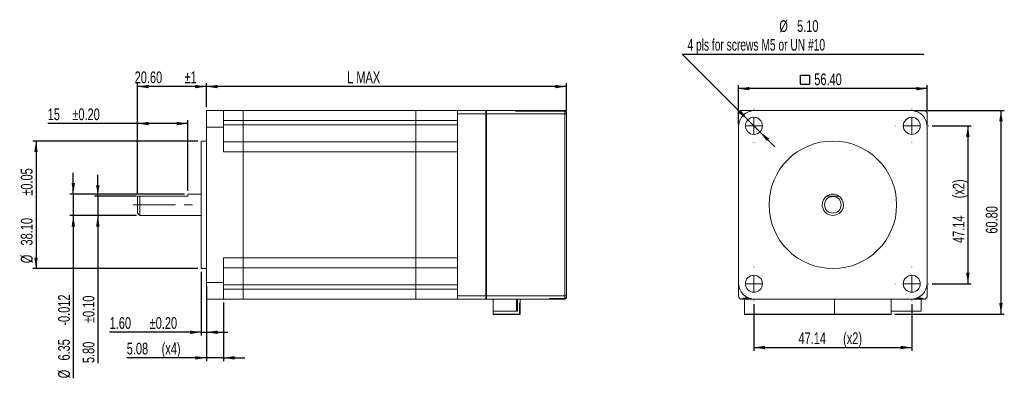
# Model space of a CAD drawing. Header units: millimetres. Extents: x 53 to 347, y 132 to 240.
import ezdxf

# ---------------------------------------------------------------- set-up
doc = ezdxf.new("R2010")
doc.units = ezdxf.units.MM
doc.linetypes.add('CENTERX2', pattern=[20.32, 12.7, -2.54, 2.54, -2.54])
doc.layers.add('FORMAT', color=7, linetype='Continuous')
doc.styles.add('SLDTEXTSTYLE0', font='TXT', dxfattribs={"width": 0.7})
doc.styles.add('SLDTEXTSTYLE1', font='TXT', dxfattribs={"width": 0.651724})
doc.dimstyles.new('SLDDIMSTYLE0', dxfattribs={"dimtxt": 3.506, "dimasz": 3.302, "dimexe": 0, "dimexo": 0.0625, "dimgap": 0.8765, "dimtad": 1, "dimrnd": 1e-09, "dimzin": 4, "dimdsep": 46, "dimtxsty": 'SLDTEXTSTYLE0', "dimsah": 1, "dimcen": 0.09, "dimadec": 0, "dimazin": 1, "dimtfac": 1, "dimtofl": 0, "dimtmove": 0, "dimatfit": 3, "dimfxl": 1, "dimfrac": 2, "dimtolj": 1, "dimtzin": 12, "dimarcsym": 0})
doc.dimstyles.new('SLDDIMSTYLE1', dxfattribs={"dimtxt": 3.506, "dimasz": 3.302, "dimexe": 0, "dimexo": 0.0625, "dimgap": 0.8765, "dimtad": 1, "dimrnd": 1e-09, "dimzin": 12, "dimdsep": 46, "dimtxsty": 'SLDTEXTSTYLE0', "dimsah": 1, "dimcen": 0.09, "dimadec": 0, "dimazin": 3, "dimtfac": 1, "dimtofl": 0, "dimtmove": 0, "dimatfit": 3, "dimfxl": 1, "dimfrac": 2, "dimtolj": 1, "dimtzin": 12, "dimarcsym": 0})
doc.dimstyles.new('SLDDIMSTYLE2', dxfattribs={"dimtxt": 3.506, "dimasz": 3.302, "dimexe": 0, "dimexo": 0.0625, "dimgap": 0.8765, "dimtad": 0, "dimtih": 1, "dimtoh": 1, "dimrnd": 1e-09, "dimzin": 4, "dimdsep": 46, "dimtxsty": 'SLDTEXTSTYLE0', "dimsah": 1, "dimcen": 0, "dimadec": 0, "dimazin": 1, "dimtfac": 1, "dimtmove": 0, "dimatfit": 3, "dimfxl": 1, "dimfrac": 2, "dimtolj": 1, "dimtzin": 12, "dimarcsym": 0})
doc.dimstyles.new('SLDDIMSTYLE3', dxfattribs={"dimtxt": 3.506, "dimasz": 3.302, "dimexe": 0, "dimexo": 0.0625, "dimgap": 0.8765, "dimtad": 1, "dimdec": 6, "dimrnd": 1e-09, "dimzin": 12, "dimdsep": 46, "dimtxsty": 'SLDTEXTSTYLE0', "dimsah": 1, "dimcen": 0.09, "dimadec": 0, "dimazin": 3, "dimtfac": 1, "dimtdec": 0, "dimtofl": 0, "dimtmove": 0, "dimatfit": 3, "dimfxl": 1, "dimfrac": 2, "dimtolj": 1, "dimtzin": 12, "dimarcsym": 0})
doc.dimstyles.new('SLDDIMSTYLE4', dxfattribs={"dimtxt": 3.506, "dimasz": 3.302, "dimexe": 0, "dimexo": 0.0625, "dimgap": 0.8765, "dimtad": 1, "dimrnd": 1e-09, "dimzin": 12, "dimdsep": 46, "dimtxsty": 'SLDTEXTSTYLE0', "dimsah": 1, "dimcen": 0.09, "dimadec": 0, "dimazin": 3, "dimtol": 1, "dimtp": 1, "dimtm": 1, "dimtfac": 1, "dimtofl": 0, "dimtmove": 0, "dimatfit": 3, "dimfxl": 1, "dimfrac": 2, "dimtolj": 1, "dimarcsym": 0})
doc.dimstyles.new('SLDDIMSTYLE5', dxfattribs={"dimtxt": 3.506, "dimasz": 3.302, "dimexe": 0, "dimexo": 0.0625, "dimgap": 0.8765, "dimtad": 1, "dimrnd": 1e-09, "dimzin": 12, "dimdsep": 46, "dimtxsty": 'SLDTEXTSTYLE0', "dimsah": 1, "dimcen": 0.09, "dimadec": 0, "dimazin": 3, "dimtol": 1, "dimtp": 0.2, "dimtm": 0.2, "dimtfac": 1, "dimtofl": 0, "dimtmove": 0, "dimatfit": 3, "dimfxl": 1, "dimfrac": 2, "dimtolj": 1, "dimtzin": 0, "dimarcsym": 0})
doc.dimstyles.new('SLDDIMSTYLE6', dxfattribs={"dimtxt": 3.506, "dimasz": 3.302, "dimexe": 0, "dimexo": 0.0625, "dimgap": 0.8765, "dimtad": 1, "dimrnd": 1e-09, "dimzin": 12, "dimdsep": 46, "dimtxsty": 'SLDTEXTSTYLE0', "dimsah": 1, "dimcen": 0.09, "dimadec": 0, "dimazin": 3, "dimtfac": 1, "dimtmove": 0, "dimatfit": 0, "dimfxl": 1, "dimfrac": 2, "dimtolj": 1, "dimtzin": 12, "dimarcsym": 0})
doc.dimstyles.new('SLDDIMSTYLE7', dxfattribs={"dimtxt": 3.506, "dimasz": 3.302, "dimexe": 0, "dimexo": 0.0625, "dimgap": 0.8765, "dimtad": 1, "dimrnd": 1e-09, "dimzin": 12, "dimdsep": 46, "dimtxsty": 'SLDTEXTSTYLE0', "dimsah": 1, "dimcen": 0.09, "dimadec": 0, "dimazin": 3, "dimtol": 1, "dimtp": 0.1, "dimtm": 0.1, "dimtfac": 1, "dimtmove": 0, "dimatfit": 0, "dimfxl": 1, "dimfrac": 2, "dimtolj": 1, "dimtzin": 0, "dimarcsym": 0})
doc.dimstyles.new('SLDDIMSTYLE8', dxfattribs={"dimtxt": 3.506, "dimasz": 3.302, "dimexe": 0, "dimexo": 0.0625, "dimgap": 0.8765, "dimtad": 1, "dimrnd": 1e-09, "dimzin": 12, "dimdsep": 46, "dimtxsty": 'SLDTEXTSTYLE0', "dimsah": 1, "dimcen": 0.09, "dimadec": 0, "dimazin": 3, "dimtol": 1, "dimtp": 0.05, "dimtm": 0.05, "dimtfac": 1, "dimtofl": 0, "dimtmove": 0, "dimatfit": 3, "dimfxl": 1, "dimfrac": 2, "dimtolj": 1, "dimarcsym": 0})
doc.dimstyles.new('SLDDIMSTYLE9', dxfattribs={"dimtxt": 3.506, "dimasz": 3.302, "dimexe": 0, "dimexo": 0.0625, "dimgap": 0.8765, "dimtad": 1, "dimrnd": 1e-09, "dimzin": 12, "dimdsep": 46, "dimtxsty": 'SLDTEXTSTYLE0', "dimsah": 1, "dimcen": 0.09, "dimadec": 0, "dimazin": 3, "dimtol": 1, "dimtp": 0.2, "dimtm": 0.2, "dimtfac": 1, "dimtmove": 0, "dimatfit": 0, "dimfxl": 1, "dimfrac": 2, "dimtolj": 1, "dimtzin": 0, "dimarcsym": 0})

# ---------------------------------------------------------------- blocks, each defined once
blk = doc.blocks.new('SW_SYMBOL_MOD_BOX')
at = {"layer": 'FORMAT', "color": 0}
for p, q in [((200, 200), (200, 800)), ((200, 800), (800, 800)), ((800, 800), (800, 200)), ((200, 200), (800, 200))]:
    blk.add_line(p, q, dxfattribs=at)
blk = doc.blocks.new('_D')
at = {"layer": 'FORMAT'}
for p, q in [((267.91, 208.44), (267.91, 219.92)), ((324.31, 218.92), (267.91, 218.92)), ((324.31, 212.44), (324.31, 219.92))]:
    blk.add_line(p, q, dxfattribs=at)
for points in [[(267.91, 218.92), (271.21, 218.42), (271.21, 219.43)], [(324.31, 218.92), (321.01, 219.43), (321.01, 218.42)]]:
    blk.add_solid(points, dxfattribs=at)
at = {"layer": 'FORMAT', "xscale": 0.004453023, "yscale": 0.004453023, "zscale": 0.004453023}
blk.add_blockref('SW_SYMBOL_MOD_BOX', (285.54, 219.4), dxfattribs=at)
at = {"layer": 'FORMAT', "insert": (290.56, 223.46), "char_height": 3.506, "attachment_point": 1, "style": 'SLDTEXTSTYLE0'}
blk.add_mtext('56.40', dxfattribs=at)
blk = doc.blocks.new('_D_1')
at = {"layer": 'FORMAT'}
for p, q in [((320.31, 212.44), (347.31, 212.44)), ((346.31, 212.44), (346.31, 151.64)), ((314.5, 151.64), (347.31, 151.64))]:
    blk.add_line(p, q, dxfattribs=at)
for points in [[(346.31, 212.44), (345.8, 209.14), (346.82, 209.14)], [(346.31, 151.64), (346.82, 154.94), (345.8, 154.94)]]:
    blk.add_solid(points, dxfattribs=at)
at = {"layer": 'FORMAT', "insert": (341.79, 175.64), "char_height": 3.506, "attachment_point": 1, "rotation": 90, "style": 'SLDTEXTSTYLE0'}
blk.add_mtext('60.80', dxfattribs=at)
blk = doc.blocks.new('_D_2')
at = {"layer": 'FORMAT'}
for p, q in [((272.54, 154.62), (272.54, 140.64)), ((319.68, 154.62), (319.68, 140.64)), ((272.54, 141.64), (319.68, 141.64))]:
    blk.add_line(p, q, dxfattribs=at)
for points in [[(272.54, 141.64), (275.84, 141.13), (275.84, 142.15)], [(319.68, 141.64), (316.38, 142.15), (316.38, 141.13)]]:
    blk.add_solid(points, dxfattribs=at)
at = {"layer": 'FORMAT', "char_height": 3.506, "attachment_point": 1, "style": 'SLDTEXTSTYLE0'}
for s, insert in [('47.14', (285.84, 146.16)), ('(x2)', (299.17, 146.16))]:
    blk.add_mtext(s, dxfattribs=dict(at, insert=insert))
blk = doc.blocks.new('_D_3')
at = {"layer": 'FORMAT'}
for p, q in [((325.73, 207.81), (337.43, 207.81)), ((336.43, 207.81), (336.43, 160.67)), ((325.73, 160.67), (337.43, 160.67))]:
    blk.add_line(p, q, dxfattribs=at)
for points in [[(336.43, 207.81), (335.92, 204.51), (336.94, 204.51)], [(336.43, 160.67), (336.94, 163.97), (335.92, 163.97)]]:
    blk.add_solid(points, dxfattribs=at)
at = {"layer": 'FORMAT', "char_height": 3.506, "attachment_point": 1, "rotation": 90, "style": 'SLDTEXTSTYLE0'}
for s, insert in [('(x2)', (331.91, 186.18)), ('47.14', (331.91, 172.84))]:
    blk.add_mtext(s, dxfattribs=dict(at, insert=insert))
blk = doc.blocks.new('_D_4')
at = {"layer": 'FORMAT'}
for p, q in [((270.74, 209.61), (251.1, 229.25)), ((251.1, 229.25), (323.27, 229.25)), ((274.34, 206.01), (270.74, 209.61)), ((274.34, 206.01), (278.83, 201.52))]:
    blk.add_line(p, q, dxfattribs=at)
for points in [[(270.74, 209.61), (268.76, 212.31), (268.04, 211.59)], [(274.34, 206.01), (276.32, 203.31), (277.04, 204.03)]]:
    blk.add_solid(points, dxfattribs=at)
at = {"layer": 'FORMAT', "char_height": 3.506, "attachment_point": 1}
for s, insert, style in [('%%c', (280.12, 239.34), 'SLDTEXTSTYLE0'), ('5.10', (285.42, 239.36), 'SLDTEXTSTYLE0'), ('4 pls for screws M5 or UN #10', (252.69, 233.77), 'SLDTEXTSTYLE1')]:
    blk.add_mtext(s, dxfattribs=dict(at, insert=insert, style=style))
blk = doc.blocks.new('SW_CENTERMARKSYMBOL_0')
at = {"color": 0, "linetype": 'Continuous', "lineweight": 0}
for p, q in [((0, 5), (0, 5.05)), ((-5, 0), (-5.05, 0)), ((0, 0), (-2.5, 0)), ((0, 0), (0, 2.5)), ((0, 0), (0, -2.5)), ((0, 0), (2.5, 0)), ((5, 0), (5.05, 0)), ((0, -5), (0, -5.05))]:
    blk.add_line(p, q, dxfattribs=at)
blk = doc.blocks.new('SW_CENTERMARKSYMBOL_1')
at = {"color": 0, "linetype": 'Continuous', "lineweight": 0}
for p, q in [((0, 5), (0, 5.05)), ((-5, 0), (-5.05, 0)), ((0, 0), (-2.5, 0)), ((0, 0), (0, 2.5)), ((0, 0), (0, -2.5)), ((0, 0), (2.5, 0)), ((5, 0), (5.05, 0)), ((0, -5), (0, -5.05))]:
    blk.add_line(p, q, dxfattribs=at)
blk = doc.blocks.new('SW_CENTERMARKSYMBOL_2')
at = {"color": 0, "linetype": 'Continuous', "lineweight": 0}
for p, q in [((0, 5), (0, 5.05)), ((-5, 0), (-5.05, 0)), ((0, 0), (-2.5, 0)), ((0, 0), (0, 2.5)), ((0, 0), (0, -2.5)), ((0, 0), (2.5, 0)), ((5, 0), (5.05, 0)), ((0, -5), (0, -5.05))]:
    blk.add_line(p, q, dxfattribs=at)
blk = doc.blocks.new('SW_CENTERMARKSYMBOL_3')
at = {"color": 0, "linetype": 'Continuous', "lineweight": 0}
for p, q in [((0, 5), (0, 5.05)), ((-5, 0), (-5.05, 0)), ((0, 0), (-2.5, 0)), ((0, 0), (0, 2.5)), ((0, 0), (0, -2.5)), ((0, 0), (2.5, 0)), ((5, 0), (5.05, 0)), ((0, -5), (0, -5.05))]:
    blk.add_line(p, q, dxfattribs=at)
blk = doc.blocks.new('_D_5')
at = {"layer": 'FORMAT'}
for p, q in [((109.05, 213.44), (109.05, 220.54)), ((216.55, 212.44), (216.55, 220.54)), ((216.55, 219.54), (109.05, 219.54))]:
    blk.add_line(p, q, dxfattribs=at)
for points in [[(109.05, 219.54), (112.35, 219.04), (112.35, 220.05)], [(216.55, 219.54), (213.25, 220.05), (213.25, 219.04)]]:
    blk.add_solid(points, dxfattribs=at)
at = {"layer": 'FORMAT', "insert": (151.07, 224.06), "char_height": 3.506, "attachment_point": 1, "style": 'SLDTEXTSTYLE0'}
blk.add_mtext('L MAX', dxfattribs=at)
blk = doc.blocks.new('_D_6')
at = {"layer": 'FORMAT'}
for p, q in [((88.45, 187.72), (88.45, 220.54)), ((109.05, 213.44), (109.05, 220.54)), ((109.05, 219.54), (88.45, 219.54))]:
    blk.add_line(p, q, dxfattribs=at)
for points in [[(88.45, 219.54), (91.75, 219.04), (91.75, 220.05)], [(109.05, 219.54), (105.75, 220.05), (105.75, 219.04)]]:
    blk.add_solid(points, dxfattribs=at)
at = {"layer": 'FORMAT', "char_height": 3.506, "attachment_point": 1, "style": 'SLDTEXTSTYLE0'}
for s, insert in [('20.60', (87.61, 224.06)), ('±1', (102.49, 224.06))]:
    blk.add_mtext(s, dxfattribs=dict(at, insert=insert))
blk = doc.blocks.new('_D_7')
at = {"layer": 'FORMAT'}
for p, q in [((88.45, 187.72), (88.45, 209.5)), ((103.45, 188.42), (103.45, 209.5)), ((88.45, 208.5), (61.64, 208.5)), ((103.45, 208.5), (88.45, 208.5))]:
    blk.add_line(p, q, dxfattribs=at)
for points in [[(88.45, 208.5), (91.75, 207.99), (91.75, 209.01)], [(103.45, 208.5), (100.15, 209.01), (100.15, 207.99)]]:
    blk.add_solid(points, dxfattribs=at)
at = {"layer": 'FORMAT', "char_height": 3.506, "attachment_point": 1, "style": 'SLDTEXTSTYLE0'}
for s, insert in [('15', (61.64, 213.02)), ('±0.20', (69, 213.02))]:
    blk.add_mtext(s, dxfattribs=dict(at, insert=insert))
blk = doc.blocks.new('_D_8')
at = {"layer": 'FORMAT'}
for p, q in [((69.28, 187.42), (69.28, 193.77)), ((102.45, 187.42), (68.28, 187.42)), ((69.28, 187.42), (69.28, 181.07)), ((88.15, 181.07), (68.28, 181.07)), ((69.28, 181.07), (69.28, 132.45))]:
    blk.add_line(p, q, dxfattribs=at)
for points in [[(69.28, 187.42), (69.79, 190.72), (68.77, 190.72)], [(69.28, 181.07), (68.77, 177.76), (69.79, 177.76)]]:
    blk.add_solid(points, dxfattribs=at)
at = {"layer": 'FORMAT', "char_height": 3.506, "attachment_point": 1, "rotation": 90, "style": 'SLDTEXTSTYLE0'}
for s, insert in [('-0.012', (64.74, 148.17)), ('6.35', (64.74, 137.75)), ('%%c', (64.76, 132.45))]:
    blk.add_mtext(s, dxfattribs=dict(at, insert=insert))
blk = doc.blocks.new('_D_9')
at = {"layer": 'FORMAT'}
for p, q in [((76.6, 186.87), (76.6, 193.22)), ((88.15, 186.87), (75.6, 186.87)), ((76.6, 186.87), (76.6, 181.07)), ((88.15, 181.07), (75.6, 181.07)), ((76.6, 181.07), (76.6, 136.99))]:
    blk.add_line(p, q, dxfattribs=at)
for points in [[(76.6, 186.87), (77.11, 190.17), (76.09, 190.17)], [(76.6, 181.07), (76.09, 177.76), (77.11, 177.76)]]:
    blk.add_solid(points, dxfattribs=at)
at = {"layer": 'FORMAT', "char_height": 3.506, "attachment_point": 1, "rotation": 90, "style": 'SLDTEXTSTYLE0'}
for s, insert in [('±0.10', (72.08, 148.95)), ('5.80', (72.08, 136.99))]:
    blk.add_mtext(s, dxfattribs=dict(at, insert=insert))
blk = doc.blocks.new('_D_10')
at = {"layer": 'FORMAT'}
for p, q in [((106.45, 203.29), (57.15, 203.29)), ((58.15, 203.29), (58.15, 165.19)), ((106.45, 165.19), (57.15, 165.19))]:
    blk.add_line(p, q, dxfattribs=at)
for points in [[(58.15, 203.29), (57.64, 199.99), (58.65, 199.99)], [(58.15, 165.19), (58.65, 168.49), (57.64, 168.49)]]:
    blk.add_solid(points, dxfattribs=at)
at = {"layer": 'FORMAT', "char_height": 3.506, "attachment_point": 1, "rotation": 90, "style": 'SLDTEXTSTYLE0'}
for s, insert in [('±0.05', (53.61, 186.97)), ('38.10', (53.61, 172.1)), ('%%c', (53.63, 166.8))]:
    blk.add_mtext(s, dxfattribs=dict(at, insert=insert))
blk = doc.blocks.new('_D_11')
at = {"layer": 'FORMAT'}
for p, q in [((107.45, 164.19), (107.45, 145.2)), ((109.05, 160.04), (109.05, 145.2)), ((107.45, 146.2), (80.14, 146.2)), ((107.45, 146.2), (109.05, 146.2)), ((109.05, 146.2), (115.4, 146.2))]:
    blk.add_line(p, q, dxfattribs=at)
for points in [[(107.45, 146.2), (104.15, 146.71), (104.15, 145.69)], [(109.05, 146.2), (112.35, 145.69), (112.35, 146.71)]]:
    blk.add_solid(points, dxfattribs=at)
at = {"layer": 'FORMAT', "char_height": 3.506, "attachment_point": 1, "style": 'SLDTEXTSTYLE0'}
for s, insert in [('1.60', (80.14, 150.72)), ('±0.20', (92.09, 150.72))]:
    blk.add_mtext(s, dxfattribs=dict(at, insert=insert))
blk = doc.blocks.new('_D_12')
at = {"layer": 'FORMAT'}
for p, q in [((109.05, 155.04), (109.05, 137.56)), ((114.13, 155.04), (114.13, 137.56)), ((109.05, 138.56), (85.24, 138.56)), ((114.13, 138.56), (109.05, 138.56)), ((114.13, 138.56), (120.48, 138.56))]:
    blk.add_line(p, q, dxfattribs=at)
for points in [[(109.05, 138.56), (105.75, 139.07), (105.75, 138.05)], [(114.13, 138.56), (117.43, 138.05), (117.43, 139.07)]]:
    blk.add_solid(points, dxfattribs=at)
at = {"layer": 'FORMAT', "char_height": 3.506, "attachment_point": 1, "style": 'SLDTEXTSTYLE0'}
for s, insert in [('5.08', (85.24, 143.08)), ('(x4)', (95.66, 143.08))]:
    blk.add_mtext(s, dxfattribs=dict(at, insert=insert))

msp = doc.modelspace()

# ---------------------------------------------------------------- linework, layer by layer
at = {"color": 7, "linetype": 'Continuous', "lineweight": 15}
for p, q in [((109.0475604, 207.4406337), (109.0475604, 212.4406346)), ((109.0475604, 212.4406346), (114.1275604, 212.4406346)), ((114.1275604, 212.4406346), (114.1275604, 207.4406337)), ((114.1275604, 212.4406346), (120.0475603, 212.4406346)), ((120.0475603, 212.4406346), (171.5475594, 212.4406346)), ((120.0475603, 212.4406346), (120.0475603, 209.4406341)), ((171.5475594, 209.4406341), (171.5475594, 212.4406346)), ((184.0475587, 212.4406346), (171.5475594, 212.4406346)), ((184.0475587, 212.4406346), (192.4475593, 212.4406346)), ((184.0475587, 211.4406344), (184.0475587, 212.4406346)), ((192.4475593, 212.4406346), (192.4475593, 211.4406344)), ((192.6975635, 212.4406346), (201.347561, 212.4406346)), ((192.6975635, 211.4406344), (192.6975635, 212.4406346)), ((201.347561, 212.1859905), (201.347561, 212.4406346)), ((201.347561, 212.4406346), (216.0475639, 212.4406346)), ((216.0475639, 212.36424), (201.347561, 212.36424)), ((216.0475639, 212.1859905), (201.347561, 212.1859905)), ((216.0475639, 211.4406344), (216.0475639, 212.1859905)), ((216.5475575, 211.9406336), (216.5475575, 211.8642409)), ((216.5475575, 211.8642409), (216.5475575, 211.8133124)), ((216.5475575, 211.8133124), (216.5475575, 211.4406344)), ((268.909012, 212.4406346), (272.9090127, 212.4406346)), ((272.9090127, 212.4406346), (319.3090121, 212.4406346)), ((319.3090121, 212.4406346), (323.3090128, 212.4406346)), ((114.1275604, 209.4406341), (120.0475603, 209.4406341)), ((120.0475603, 209.4406341), (171.5475594, 209.4406341)), ((120.0475603, 209.4406341), (120.0475603, 208.0906336)), ((171.5475594, 208.0906336), (171.5475594, 209.4406341)), ((184.0475587, 209.4406341), (171.5475594, 209.4406341)), ((192.4475593, 211.4406344), (184.0475587, 211.4406344)), ((184.0475587, 211.4406344), (184.0475587, 157.0406337)), ((192.4475593, 211.4406344), (192.4475593, 157.0406337)), ((192.4475593, 211.2406347), (192.6975635, 211.2406347)), ((216.0475639, 211.4406344), (192.6975635, 211.4406344)), ((192.6975635, 157.0406337), (192.6975635, 211.4406344)), ((216.0475639, 157.0406337), (216.0475639, 211.4406344)), ((216.5475575, 211.4406344), (216.0475639, 211.4406344)), ((216.5475575, 211.4406344), (216.5475575, 157.0406337)), ((267.9090119, 207.4406337), (267.9090119, 211.4406344)), ((324.3090129, 211.4406344), (324.3090129, 207.4406337)), ((109.0475604, 207.4406337), (109.0475604, 161.0406343)), ((114.1275604, 207.4406337), (109.0475604, 207.4406337)), ((114.1275604, 208.0906336), (120.0475603, 208.0906336)), ((114.1275604, 200.0906341), (114.1275604, 207.4406337)), ((120.0475603, 208.0906336), (171.5475594, 208.0906336)), ((120.0475603, 208.0906336), (120.0475603, 203.0906346)), ((171.5475594, 203.0906346), (171.5475594, 208.0906336)), ((184.0475587, 208.0906336), (171.5475594, 208.0906336)), ((267.9090119, 161.0406343), (267.9090119, 207.4406337)), ((324.3090129, 207.4406337), (324.3090129, 161.0406343)), ((109.0475604, 203.2906343), (107.4475603, 203.2906343)), ((107.4475603, 165.1906338), (107.4475603, 203.2906343)), ((114.1275604, 203.0906346), (120.0475603, 203.0906346)), ((120.0475603, 203.0906346), (171.5475594, 203.0906346)), ((120.0475603, 203.0906346), (120.0475603, 200.0906341)), ((171.5475594, 200.0906341), (171.5475594, 203.0906346)), ((184.0475587, 203.0906346), (171.5475594, 203.0906346)), ((114.1275604, 200.0906341), (120.0475603, 200.0906341)), ((120.0475603, 200.0906341), (171.5475594, 200.0906341)), ((120.0475603, 200.0906341), (120.0475603, 168.390634)), ((171.5475594, 200.0906341), (171.5475594, 168.390634)), ((184.0475587, 200.0906341), (171.5475594, 200.0906341)), ((184.0475587, 200.0906341), (184.0475587, 168.390634)), ((88.5975597, 186.865634), (88.4475609, 186.715634)), ((88.4475609, 181.7656341), (88.4475609, 186.715634)), ((89.1475597, 186.865634), (89.1475597, 181.0656341)), ((103.4475606, 186.865634), (89.1475597, 186.865634)), ((107.4475603, 187.415634), (103.4475606, 187.415634)), ((103.4475606, 186.865634), (103.4475606, 187.415634)), ((88.4475609, 181.7656341), (89.1475597, 181.0656341)), ((89.1475597, 181.0656341), (107.4475603, 181.0656341)), ((114.1275604, 168.390634), (120.0475603, 168.390634)), ((114.1275604, 161.0406343), (114.1275604, 168.390634)), ((120.0475603, 168.390634), (171.5475594, 168.390634)), ((120.0475603, 168.390634), (120.0475603, 165.3906335)), ((171.5475594, 165.3906335), (171.5475594, 168.390634)), ((184.0475587, 168.390634), (171.5475594, 168.390634)), ((107.4475603, 165.1906338), (109.0475604, 165.1906338)), ((114.1275604, 165.3906335), (120.0475603, 165.3906335)), ((120.0475603, 165.3906335), (171.5475594, 165.3906335)), ((120.0475603, 165.3906335), (120.0475603, 160.3906345)), ((171.5475594, 160.3906345), (171.5475594, 165.3906335)), ((184.0475587, 165.3906335), (171.5475594, 165.3906335)), ((109.0475604, 161.0406343), (114.1275604, 161.0406343)), ((109.0475604, 156.0406335), (109.0475604, 161.0406343)), ((114.1275604, 161.0406343), (114.1275604, 156.0406335)), ((114.1275604, 160.3906345), (120.0475603, 160.3906345)), ((114.1275604, 159.040634), (120.0475603, 159.040634)), ((120.0475603, 160.3906345), (171.5475594, 160.3906345)), ((120.0475603, 160.3906345), (120.0475603, 159.040634)), ((120.0475603, 159.040634), (171.5475594, 159.040634)), ((120.0475603, 159.040634), (120.0475603, 156.0406335)), ((171.5475594, 159.040634), (171.5475594, 160.3906345)), ((184.0475587, 160.3906345), (171.5475594, 160.3906345)), ((171.5475594, 156.0406335), (171.5475594, 159.040634)), ((184.0475587, 159.040634), (171.5475594, 159.040634)), ((267.9090119, 157.0406337), (267.9090119, 161.0406343)), ((324.3090129, 161.0406343), (324.3090129, 157.0406337)), ((114.1275604, 156.0406335), (109.0475604, 156.0406335)), ((114.1275604, 156.0406335), (120.0475603, 156.0406335)), ((120.0475603, 156.0406335), (171.5475594, 156.0406335)), ((184.0475587, 156.0406335), (171.5475594, 156.0406335)), ((184.0475587, 157.0406337), (192.4475593, 157.0406337)), ((184.0475587, 156.0406335), (184.0475587, 157.0406337)), ((192.4475593, 156.0406335), (184.0475587, 156.0406335)), ((192.4475593, 157.0406337), (192.4475593, 156.0406335)), ((192.6975635, 156.0406335), (192.4475593, 156.0406335)), ((192.6975635, 156.0406335), (192.6975635, 157.0406337)), ((192.6975635, 157.0406337), (216.0475639, 157.0406337)), ((194.8475627, 156.0406335), (192.6975635, 156.0406335)), ((194.6475593, 156.0406335), (194.6475593, 152.5396392)), ((194.6475593, 152.5406339), (194.6475593, 156.0406335)), ((211.4475606, 156.0406335), (194.8475627, 156.0406335)), ((201.8975554, 156.0406335), (201.8975554, 152.5396392)), ((201.8975628, 155.9406337), (201.8975628, 155.740634)), ((202.7475623, 155.0406334), (202.7475623, 156.0406335)), ((202.7501626, 156.0406335), (202.7501626, 151.5406319)), ((211.4475606, 156.0406335), (211.4475606, 156.2952776)), ((211.4475606, 156.2952776), (216.0475639, 156.2952776)), ((211.4475606, 156.117028), (216.0475639, 156.117028)), ((216.0475639, 156.0406335), (211.4475606, 156.0406335)), ((216.0475639, 156.2952776), (216.0475639, 157.0406337)), ((216.0475639, 157.0406337), (216.5475575, 157.0406337)), ((216.5475575, 157.0406337), (216.5475575, 156.6679556)), ((216.5475575, 156.6679556), (216.5475575, 156.6170272)), ((216.5475575, 156.6170272), (216.5475575, 156.5406345)), ((269.1090117, 156.0406335), (268.909012, 156.0406335)), ((272.9090127, 156.0406335), (269.1090117, 156.0406335)), ((269.7040132, 156.0406335), (269.7040132, 151.6406335)), ((269.7040225, 151.5406319), (269.7040225, 156.0406335)), ((269.9090122, 156.4406347), (270.9494206, 156.4406347)), ((269.959013, 156.4406347), (269.959013, 156.2806335)), ((269.959013, 156.2806335), (271.3785219, 156.2806335)), ((319.3090121, 156.0406335), (272.9090127, 156.0406335)), ((296.6040124, 151.6406335), (296.6040124, 156.0406335)), ((296.60402, 156.0406335), (296.60402, 151.5406319)), ((296.6040284, 151.5406319), (296.6040284, 156.0406335)), ((313.5040133, 151.6406335), (313.5040133, 156.0406335)), ((313.5040133, 156.0406335), (313.5040133, 152.5406339)), ((313.5040207, 156.0406335), (313.5040207, 151.5406319)), ((313.5040301, 152.5396392), (313.5040301, 156.0406335)), ((323.1090131, 156.0406335), (319.3090121, 156.0406335)), ((320.8395029, 156.2806335), (322.2590117, 156.2806335)), ((321.2686042, 156.4406347), (322.3090126, 156.4406347)), ((322.2590117, 156.4406347), (322.2590117, 156.2806335)), ((322.5140116, 152.5406339), (322.5140116, 156.0406335)), ((322.514019, 156.0406335), (322.514019, 152.5396392)), ((323.3090128, 156.0406335), (323.1090131, 156.0406335)), ((201.8975628, 155.740634), (201.6475586, 155.740634)), ((201.6475586, 152.6406356), (201.6475586, 155.740634)), ((202.5475589, 151.6406335), (202.5475589, 154.8406337)), ((194.6475593, 152.5406339), (201.5475569, 152.5406339)), ((194.6475593, 152.5396392), (194.6475593, 151.5406319)), ((201.8975554, 152.5396392), (194.6475593, 152.5396392)), ((194.6475593, 151.6406335), (194.6475593, 152.5396392)), ((194.6475593, 151.6406335), (202.5475589, 151.6406335)), ((202.7501626, 151.5406319), (194.6475593, 151.5406319)), ((269.7040132, 151.6406335), (296.6040124, 151.6406335)), ((296.60402, 151.5406319), (269.7040225, 151.5406319)), ((296.6040124, 151.6406335), (313.5040133, 151.6406335)), ((313.5040207, 151.5406319), (296.6040284, 151.5406319)), ((313.5040133, 152.5406339), (322.5140116, 152.5406339)), ((322.514019, 152.5396392), (313.5040301, 152.5396392))]:
    msp.add_line(p, q, dxfattribs=at)
at = {"color": 8, "linetype": 'Continuous', "lineweight": 15}
for p, q in [((216.0475639, 212.36424), (216.0475639, 212.4406346)), ((216.0475639, 212.1859905), (216.0475639, 212.36424)), ((192.6975635, 209.9406332), (192.4475593, 209.9406332)), ((216.0475639, 156.117028), (216.0475639, 156.2952776)), ((216.0475639, 156.0406335), (216.0475639, 156.117028))]:
    msp.add_line(p, q, dxfattribs=at)
at = {"color": 7, "linetype": 'CENTERX2', "lineweight": 0}
msp.add_line((87.1475604, 184.240634), (105.4475604, 184.240634), dxfattribs=at)
at = {"color": 7, "linetype": 'Continuous', "lineweight": 15}
for centre, radius in [((272.5390124, 207.810634), 2.55), ((319.6790124, 207.810634), 2.55), ((296.1090124, 184.240634), 19.05), ((296.1090124, 184.240634), 2.475), ((272.5390124, 160.670634), 2.55), ((319.6790124, 160.670634), 2.55)]:
    msp.add_circle(centre, radius, dxfattribs=at)
for centre, radius, start, end in [((216.0475604, 211.940634), 0.5, 0, 90), ((216.0475604, 211.8642408), 0.5, 0, 90), ((216.1031203, 211.7387857), 0.4506425, 9.519242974, 97.081593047), ((272.9090124, 207.440634), 5, 90, 180), ((268.9090124, 211.440634), 1, 90, 180), ((319.3090124, 207.440634), 5, 0, 90), ((323.3090124, 211.440634), 1, 0, 90), ((296.1090124, 184.240634), 3.175, 124.231477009, 55.768522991), ((296.1090124, 184.240634), 3.175, 55.768522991, 124.231477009), ((272.9090124, 161.040634), 5, 180, 270), ((319.3090124, 161.040634), 5, 270, 0), ((201.6975604, 155.940634), 0.2, 0, 30), ((216.0475604, 156.6170272), 0.5, 270, 0), ((216.0475604, 156.540634), 0.5, 270, 0), ((216.1031203, 156.7424824), 0.4506425, 262.918406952, 350.480757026), ((268.9090124, 157.040634), 1, 180, 270), ((269.9090124, 155.440634), 1, 90, 143.130102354), ((322.3090124, 155.440634), 1, 36.869897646, 90), ((323.3090124, 157.040634), 1, 270, 0), ((202.5475604, 155.040634), 0.2, 270, 0), ((201.5475604, 152.640634), 0.1, 270, 0)]:
    msp.add_arc(centre, radius, start, end, dxfattribs=at)
for points, knots in [([(88.6366566, 186.865634), (88.6258581, 186.865634), (88.5978143, 186.865634), (88.7466202, 186.865634), (88.9350134, 186.865634), (89.0880941, 186.865634), (89.1475597, 186.865634)], [0, 0, 0, 0, 0.1892855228, 0.4915749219, 0.8024975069, 1, 1, 1, 1]), ([(294.3229553, 186.865634), (294.5158568, 186.865634), (294.9010545, 186.865634), (295.6154956, 186.865634), (296.3536431, 186.865634), (297.0347819, 186.865634), (297.507013, 186.865634), (297.7858958, 186.865634), (297.8950695, 186.865634)], [0, 0, 0, 0, 0.1732779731, 0.3460122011, 0.5947067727, 0.7477716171, 0.9012606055, 1, 1, 1, 1])]:
    msp.add_open_spline(points, degree=3, knots=knots, dxfattribs=at)

# ---------------------------------------------------------------- block references
at = {"color": 7, "linetype": 'Continuous', "lineweight": 0}
for name, p in [('SW_CENTERMARKSYMBOL_0', (272.5390124, 207.810634)), ('SW_CENTERMARKSYMBOL_1', (319.6790124, 207.810634)), ('SW_CENTERMARKSYMBOL_3', (272.5390124, 160.670634)), ('SW_CENTERMARKSYMBOL_2', (319.6790124, 160.670634))]:
    msp.add_blockref(name, p, dxfattribs=at)

# ---------------------------------------------------------------- dimensions: what is measured, and where the dimension line sits
at = {"layer": 'FORMAT'}
dim = msp.add_diameter_dim_2p(p1=(270.7358901, 209.6137563), p2=(274.3421347, 206.0075118), text='<>\\P4 pls for screws M5 or UN #10', dimstyle='SLDDIMSTYLE2', dxfattribs=at)
dim.commit()
dim.dimension.update_dxf_attribs({"geometry": '_D_4', "text_midpoint": (287.9771233, 234.8317113), "dimtype": 163})
for base, p1, p2, dimstyle, picture, middle in [((88.4475604, 219.5434525), (109.0475604, 212.440634), (88.4475604, 186.715634), 'SLDDIMSTYLE4', '_D_6', (98.4242404, 219.5434525)), ((88.4475604, 208.4983461), (103.4475604, 187.415634), (88.4475604, 186.715634), 'SLDDIMSTYLE5', '_D_7', (72.4475604, 208.4983461)), ((109.0475604, 146.2001226), (107.4475604, 165.190634), (109.0475604, 161.040634), 'SLDDIMSTYLE9', '_D_11', (93.2431996, 146.2001226))]:
    dim = msp.add_linear_dim(base=base, p1=p1, p2=p2, dimstyle=dimstyle, dxfattribs=at)
    dim.commit()
    dim.dimension.update_dxf_attribs({"geometry": picture, "text_midpoint": middle, "dimtype": 160})
for base, p1, p2, text, dimstyle, picture, middle in [((109.0475604, 219.5434525), (216.5475604, 211.440634), (109.0475604, 212.440634), 'L MAX', 'SLDDIMSTYLE3', '_D_5', (158.2212511, 219.5434525)), ((267.9090124, 218.9247318), (324.3090124, 211.440634), (267.9090124, 207.440634), '{\\fGDT;o}<>', 'SLDDIMSTYLE0', '_D', (294.7188052, 218.9247318)), ((109.0475604, 138.5612719), (114.1275604, 156.040634), (109.0475604, 156.040634), '<>(x4)', 'SLDDIMSTYLE6', '_D_12', (95.3520828, 138.5612719)), ((319.6790124, 141.640531), (272.5390124, 155.620634), (319.6790124, 155.620634), '<>(x2)', 'SLDDIMSTYLE1', '_D_2', (297.4040308, 141.640531))]:
    dim = msp.add_linear_dim(base=base, p1=p1, p2=p2, text=text, dimstyle=dimstyle, dxfattribs=at)
    dim.commit()
    dim.dimension.update_dxf_attribs({"geometry": picture, "text_midpoint": middle, "dimtype": 160})
for base, p1, p2, dimstyle, picture, middle in [((346.3090124, 151.640634), (319.3090124, 212.440634), (313.5040124, 151.640634), 'SLDDIMSTYLE0', '_D_1', (346.3090124, 182.3037471)), ((76.6002594, 181.065634), (89.1475604, 186.865634), (89.1475604, 181.065634), 'SLDDIMSTYLE7', '_D_9', (76.6002594, 150.0945895))]:
    dim = msp.add_linear_dim(base=base, p1=p1, p2=p2, angle=90, dimstyle=dimstyle, dxfattribs=at)
    dim.commit()
    dim.dimension.update_dxf_attribs({"geometry": picture, "text_midpoint": middle, "dimtype": 160})
for base, p1, p2, text, dimstyle, picture, middle in [((336.4291275, 160.670634), (324.7290124, 207.810634), (324.7290124, 160.670634), '<>(x2)', 'SLDDIMSTYLE1', '_D_3', (336.4291275, 184.4058708)), ((58.1458033, 165.190634), (107.4475604, 203.290634), (107.4475604, 165.190634), '%%c<>', 'SLDDIMSTYLE8', '_D_10', (58.1458033, 184.0123101)), ((69.2789461, 181.065634), (103.4475604, 187.415634), (89.1475604, 181.065634), '%%c<>-0.012', 'SLDDIMSTYLE6', '_D_8', (69.2789461, 148.01824))]:
    dim = msp.add_linear_dim(base=base, p1=p1, p2=p2, angle=90, text=text, dimstyle=dimstyle, dxfattribs=at)
    dim.commit()
    dim.dimension.update_dxf_attribs({"geometry": picture, "text_midpoint": middle, "dimtype": 160})

doc.saveas('drawing.dxf')
